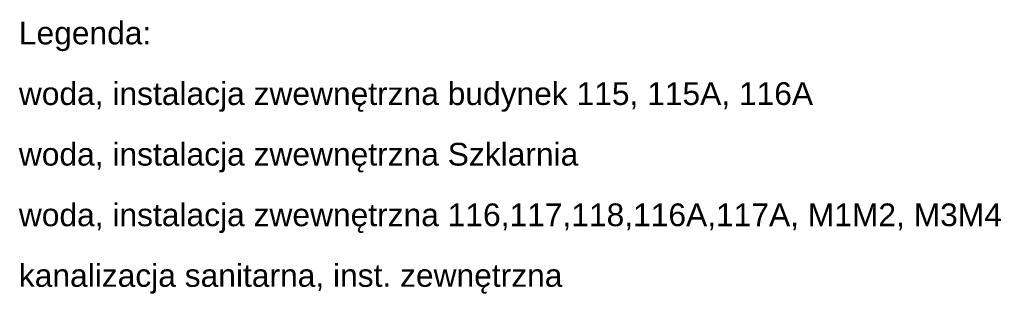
# Model space of a CAD drawing. Extents: x 5474185 to 5474933, y 5916077 to 5916824.
# Tile 239 of 256: x 5474862 to 5474904, y 5916220 to 5916232. Entities that reach past the tile are written whole.
import ezdxf

# ---------------------------------------------------------------- set-up
doc = ezdxf.new("R2010")
doc.units = 0
doc.layers.add('IS opis', color=7, linetype='CONTINUOUS', lineweight=20)
doc.styles.add('GENERATED_STYLE_1', font='arial.ttf')

msp = doc.modelspace()

# ---------------------------------------------------------------- texts
at = {"layer": 'IS opis', "style": 'GENERATED_STYLE_1'}
for s, p in [('Legenda:', (5474861.888315, 5916231.002019)), ('woda, instalacja zwewnętrzna budynek 115, 115A, 116A', (5474861.888315, 5916228.442019)), ('woda, instalacja zwewnętrzna Szklarnia', (5474861.888315, 5916225.882019)), ('woda, instalacja zwewnętrzna 116,117,118,116A,117A, M1M2, M3M4', (5474861.888315, 5916223.322019)), ('kanalizacja sanitarna, inst. zewnętrzna ', (5474861.888315, 5916220.762019))]:
    msp.add_text(s, height=0.96, rotation=0.001166, dxfattribs=at).set_placement(p)

doc.saveas('drawing.dxf')
